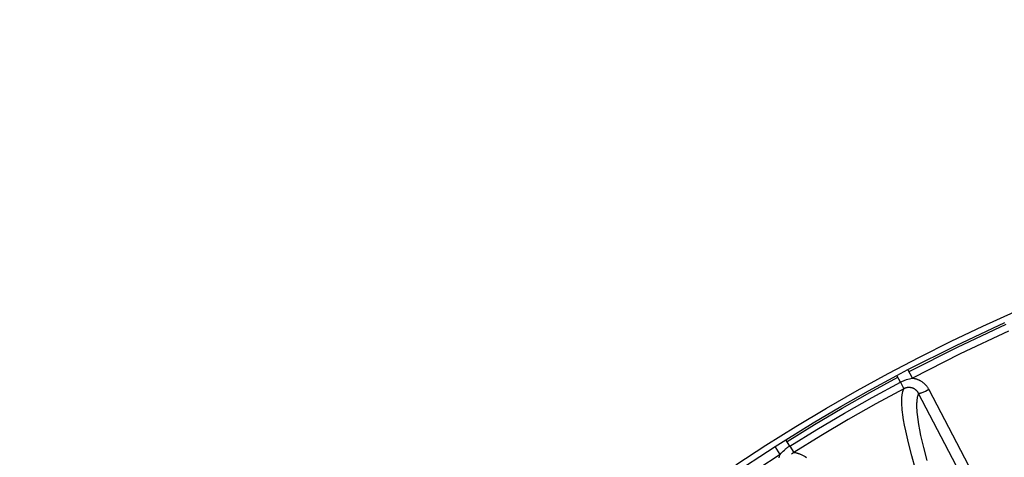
# Model space of a CAD drawing. Header units: millimetres. Extents: x -2637 to -1637, y 678 to 1678.
# Tile 256 of 256: x -2113 to -2068, y 1501 to 1521. Entities that reach past the tile are written whole.
import ezdxf

# ---------------------------------------------------------------- set-up
doc = ezdxf.new("R2010")
doc.units = ezdxf.units.MM
doc.layers.add('Make2D$B.SHOW mini', color=7, linetype='Continuous', true_color=0x000000)
doc.styles.add('Arial Standard', font='txt')
doc.dimstyles.get("Standard").update_dxf_attribs({"dimscale": 10, "dimtxt": 2.5, "dimasz": 3, "dimexe": 1, "dimexo": 0.5, "dimgap": 0.8, "dimtad": 1, "dimtoh": 1, "dimzin": 1, "dimdsep": 46, "dimtxsty": 'Arial Standard', "dimblk": 'OPEN90', "dimcen": 2.5, "dimadec": 1, "dimazin": 1, "dimtfac": 1, "dimtdec": 4, "dimtix": 1, "dimtofl": 0, "dimtmove": 1, "dimatfit": 3, "dimldrblk": 'OPEN90', "dimfxl": 1, "dimtolj": 1, "dimtzin": 1, "dimarcsym": 0})

# ---------------------------------------------------------------- blocks, each defined once
blk = doc.blocks.new('*D4')
at = {"layer": 'Defpoints', "color": 0}
for p in [(-1915.374, 1563.169), (-2152.374, 1474.352), (-1915.374, 1474.352)]:
    blk.add_point(p, dxfattribs=at)
at = {"layer": 'Make2D$B.SHOW mini', "color": 0, "lineweight": -2}
for p, q in [((-2152.374, 1476.852), (-2152.374, 1568.169)), ((-1915.374, 1476.852), (-1915.374, 1568.169)), ((-2137.374, 1563.169), (-1930.374, 1563.169))]:
    blk.add_line(p, q, dxfattribs=at)
at = {"layer": 'Make2D$B.SHOW mini', "color": 0}
for points in [[(-2137.374, 1565.669), (-2137.374, 1560.669), (-2152.374, 1563.169)], [(-1930.374, 1560.669), (-1930.374, 1565.669), (-1915.374, 1563.169)]]:
    blk.add_solid(points, dxfattribs=at)
at = {"layer": 'Make2D$B.SHOW mini', "color": 0, "insert": (-2033.874, 1574.827), "char_height": 15, "attachment_point": 5, "style": 'Arial Standard'}
blk.add_mtext('\\A1;237.00', dxfattribs=at)

msp = doc.modelspace()

# ---------------------------------------------------------------- linework, layer by layer
at = {"layer": 'Make2D$B.SHOW mini', "color": 18, "lineweight": -3, "true_color": 0x000000}
for points in [[(-2080.372, 1500.954), (-2079, 1501.852), (-2077.614, 1502.721), (-2076.214, 1503.56), (-2074.802, 1504.371), (-2073.378, 1505.152), (-2071.944, 1505.903), (-2070.499, 1506.624), (-2069.046, 1507.316), (-2067.585, 1507.977)], [(-2072.475, 1505.323), (-2070.27, 1506.434), (-2068.034, 1507.48)], [(-2072.415, 1505.245), (-2070.201, 1506.36), (-2067.967, 1507.403)], [(-2067.856, 1507.084), (-2070.081, 1506.043), (-2072.274, 1504.938)], [(-2072.984, 1505.054), (-2072.475, 1505.323)], [(-2072.274, 1504.938), (-2072.475, 1505.323)], [(-2078.081, 1502.111), (-2076.827, 1502.88), (-2075.559, 1503.628), (-2074.278, 1504.352), (-2072.984, 1505.054)], [(-2078.021, 1502.035), (-2076.764, 1502.806), (-2075.497, 1503.552), (-2074.219, 1504.275), (-2072.932, 1504.973)], [(-2077.899, 1501.819), (-2076.649, 1502.585), (-2075.386, 1503.329), (-2074.111, 1504.051), (-2072.823, 1504.75)], [(-2072.823, 1504.75), (-2072.984, 1505.054)], [(-2072.823, 1504.75), (-2072.788, 1504.768), (-2072.753, 1504.785), (-2072.718, 1504.801), (-2072.683, 1504.816), (-2072.648, 1504.83), (-2072.613, 1504.843), (-2072.578, 1504.856), (-2072.543, 1504.868), (-2072.474, 1504.889), (-2072.406, 1504.907), (-2072.339, 1504.924), (-2072.274, 1504.938)], [(-2072.823, 1504.75), (-2072.661, 1504.446)], [(-2072.274, 1504.938), (-2072.252, 1504.935), (-2072.23, 1504.932), (-2072.209, 1504.928), (-2072.188, 1504.923), (-2072.167, 1504.919), (-2072.147, 1504.914), (-2072.127, 1504.908), (-2072.108, 1504.903), (-2072.089, 1504.896), (-2072.07, 1504.89), (-2072.051, 1504.883), (-2072.033, 1504.876), (-2072.015, 1504.869), (-2071.998, 1504.862), (-2071.981, 1504.854), (-2071.964, 1504.846), (-2071.948, 1504.838), (-2071.932, 1504.83), (-2071.916, 1504.822), (-2071.901, 1504.813), (-2071.871, 1504.795), (-2071.843, 1504.777), (-2071.816, 1504.758), (-2071.79, 1504.739), (-2071.765, 1504.719), (-2071.741, 1504.699), (-2071.718, 1504.678), (-2071.696, 1504.656), (-2071.674, 1504.634), (-2071.654, 1504.612), (-2071.634, 1504.589), (-2071.615, 1504.565), (-2071.596, 1504.541), (-2071.578, 1504.516), (-2071.561, 1504.49), (-2071.544, 1504.464), (-2071.528, 1504.436), (-2071.513, 1504.408)], [(-2072.661, 1504.446), (-2073.944, 1503.749), (-2075.214, 1503.031), (-2076.472, 1502.29), (-2077.716, 1501.527)], [(-2072.122, 1500.755), (-2072.297, 1501.372), (-2072.449, 1501.96), (-2072.576, 1502.511), (-2072.629, 1502.771), (-2072.673, 1503.018), (-2072.709, 1503.254), (-2072.723, 1503.366), (-2072.735, 1503.475), (-2072.745, 1503.581), (-2072.752, 1503.682), (-2072.756, 1503.779), (-2072.758, 1503.872), (-2072.757, 1503.961), (-2072.755, 1504.004), (-2072.753, 1504.046), (-2072.75, 1504.086), (-2072.746, 1504.125), (-2072.741, 1504.163), (-2072.735, 1504.2), (-2072.729, 1504.235), (-2072.722, 1504.27), (-2072.714, 1504.302), (-2072.71, 1504.318), (-2072.705, 1504.334), (-2072.7, 1504.349), (-2072.695, 1504.364), (-2072.69, 1504.378), (-2072.685, 1504.393), (-2072.679, 1504.406), (-2072.673, 1504.42), (-2072.667, 1504.433), (-2072.661, 1504.446)], [(-2071.985, 1504.234), (-2071.993, 1504.248), (-2072.001, 1504.262), (-2072.01, 1504.276), (-2072.019, 1504.29), (-2072.028, 1504.302), (-2072.038, 1504.315), (-2072.048, 1504.327), (-2072.058, 1504.339), (-2072.069, 1504.351), (-2072.08, 1504.362), (-2072.092, 1504.373), (-2072.104, 1504.384), (-2072.117, 1504.394), (-2072.13, 1504.404), (-2072.143, 1504.414), (-2072.158, 1504.424), (-2072.165, 1504.428), (-2072.173, 1504.433), (-2072.18, 1504.438), (-2072.188, 1504.442), (-2072.196, 1504.446), (-2072.205, 1504.451), (-2072.213, 1504.455), (-2072.222, 1504.459), (-2072.231, 1504.463), (-2072.24, 1504.467), (-2072.249, 1504.47), (-2072.258, 1504.474), (-2072.268, 1504.477), (-2072.278, 1504.481), (-2072.288, 1504.484), (-2072.298, 1504.487), (-2072.309, 1504.489), (-2072.319, 1504.492), (-2072.33, 1504.494), (-2072.341, 1504.496), (-2072.352, 1504.498), (-2072.363, 1504.5), (-2072.375, 1504.501), (-2072.386, 1504.502), (-2072.398, 1504.503), (-2072.409, 1504.503), (-2072.421, 1504.504), (-2072.433, 1504.504), (-2072.445, 1504.503), (-2072.456, 1504.503), (-2072.468, 1504.502), (-2072.48, 1504.501), (-2072.492, 1504.5), (-2072.504, 1504.498), (-2072.516, 1504.496), (-2072.527, 1504.494), (-2072.539, 1504.491), (-2072.551, 1504.488), (-2072.562, 1504.485), (-2072.574, 1504.482), (-2072.585, 1504.478), (-2072.596, 1504.474), (-2072.607, 1504.47), (-2072.618, 1504.466), (-2072.629, 1504.461), (-2072.64, 1504.456), (-2072.651, 1504.451), (-2072.661, 1504.446)], [(-2071.513, 1504.408), (-2071.593, 1504.367), (-2071.676, 1504.328), (-2071.757, 1504.292), (-2071.796, 1504.276), (-2071.831, 1504.263), (-2071.864, 1504.251), (-2071.879, 1504.246), (-2071.894, 1504.242), (-2071.907, 1504.238), (-2071.919, 1504.235), (-2071.93, 1504.232), (-2071.936, 1504.231), (-2071.941, 1504.23), (-2071.945, 1504.229), (-2071.95, 1504.229), (-2071.954, 1504.228), (-2071.958, 1504.228), (-2071.962, 1504.228), (-2071.963, 1504.228), (-2071.965, 1504.228), (-2071.967, 1504.228), (-2071.968, 1504.228), (-2071.97, 1504.228), (-2071.971, 1504.228), (-2071.972, 1504.228), (-2071.974, 1504.228), (-2071.975, 1504.228), (-2071.975, 1504.228), (-2071.976, 1504.228), (-2071.977, 1504.229), (-2071.977, 1504.229), (-2071.978, 1504.229), (-2071.978, 1504.229), (-2071.979, 1504.229), (-2071.979, 1504.229), (-2071.98, 1504.23), (-2071.98, 1504.23), (-2071.98, 1504.23), (-2071.981, 1504.23), (-2071.981, 1504.23), (-2071.982, 1504.23), (-2071.982, 1504.231), (-2071.982, 1504.231), (-2071.983, 1504.231), (-2071.983, 1504.231), (-2071.983, 1504.232), (-2071.984, 1504.232), (-2071.984, 1504.232), (-2071.984, 1504.232), (-2071.985, 1504.233), (-2071.985, 1504.233), (-2071.985, 1504.233), (-2071.985, 1504.234)], [(-2071.513, 1504.408), (-2068.078, 1497.822)], [(-2071.985, 1504.234), (-2071.991, 1504.221), (-2071.997, 1504.208), (-2072.003, 1504.194), (-2072.009, 1504.18), (-2072.014, 1504.166), (-2072.019, 1504.152), (-2072.024, 1504.137), (-2072.028, 1504.121), (-2072.033, 1504.106), (-2072.037, 1504.09), (-2072.045, 1504.057), (-2072.052, 1504.023), (-2072.058, 1503.987), (-2072.063, 1503.951), (-2072.068, 1503.913), (-2072.072, 1503.873), (-2072.075, 1503.833), (-2072.077, 1503.791), (-2072.078, 1503.748), (-2072.079, 1503.66), (-2072.077, 1503.566), (-2072.072, 1503.469), (-2072.065, 1503.368), (-2072.055, 1503.262), (-2072.028, 1503.041), (-2071.991, 1502.806), (-2071.947, 1502.558), (-2071.894, 1502.298), (-2071.766, 1501.748), (-2071.612, 1501.161)], [(-2068.521, 1497.591), (-2071.985, 1504.234)], [(-2078.569, 1501.805), (-2078.081, 1502.111)], [(-2077.899, 1501.819), (-2078.081, 1502.111)], [(-2082.657, 1499.037), (-2080.634, 1500.451), (-2078.569, 1501.805)], [(-2078.336, 1501.438), (-2078.569, 1501.805)], [(-2078.336, 1501.438), (-2078.291, 1501.487), (-2078.243, 1501.537), (-2078.193, 1501.587), (-2078.14, 1501.636), (-2078.113, 1501.66), (-2078.084, 1501.685), (-2078.055, 1501.708), (-2078.025, 1501.732), (-2077.995, 1501.754), (-2077.964, 1501.776), (-2077.932, 1501.798), (-2077.899, 1501.819)], [(-2077.899, 1501.819), (-2077.716, 1501.527)], [(-2078.336, 1501.438), (-2080.39, 1500.091), (-2082.403, 1498.684)], [(-2078.388, 1501.277), (-2078.38, 1501.311), (-2078.37, 1501.344), (-2078.36, 1501.376), (-2078.348, 1501.408), (-2078.336, 1501.438)], [(-2077.716, 1501.527), (-2077.724, 1501.522), (-2077.732, 1501.517), (-2077.74, 1501.511), (-2077.747, 1501.506), (-2077.754, 1501.501), (-2077.761, 1501.495), (-2077.774, 1501.484), (-2077.787, 1501.473), (-2077.799, 1501.462), (-2077.81, 1501.451), (-2077.82, 1501.44)], [(-2077.716, 1501.527), (-2077.705, 1501.526), (-2077.694, 1501.525), (-2077.683, 1501.524), (-2077.672, 1501.523), (-2077.65, 1501.52), (-2077.627, 1501.516), (-2077.603, 1501.511), (-2077.579, 1501.505), (-2077.554, 1501.498), (-2077.529, 1501.49), (-2077.503, 1501.482), (-2077.477, 1501.473), (-2077.451, 1501.463), (-2077.423, 1501.452), (-2077.396, 1501.44), (-2077.368, 1501.427), (-2077.31, 1501.4), (-2077.251, 1501.369), (-2077.19, 1501.335), (-2077.126, 1501.298)]]:
    msp.add_lwpolyline(points, dxfattribs=at)

# ---------------------------------------------------------------- dimensions: what is measured, and where the dimension line sits
at = {"layer": 'Make2D$B.SHOW mini', "color": 5, "true_color": 0x0000ff}
dim = msp.add_linear_dim(base=(-1915.374, 1563.169), p1=(-2152.374, 1474.352), p2=(-1915.374, 1474.352), dimstyle='Standard', override={"dimscale": 5, "dimtxt": 3, "dimasz": 3, "dimexe": 1, "dimexo": 0.5, "dimgap": 0.8, "dimtad": 1, "dimtih": 0, "dimtoh": 0, "dimdec": 2, "dimzin": 1, "dimtxsty": 'Arial Standard', "dimsah": 0, "dimcen": 2.5, "dimadec": 1, "dimazin": 1, "dimtix": 0, "dimtmove": 0, "dimtzin": 1}, dxfattribs=at)
dim.commit()
dim.dimension.update_dxf_attribs({"geometry": '*D4', "text_midpoint": (-2033.874, 1574.827)})

doc.saveas('drawing.dxf')
